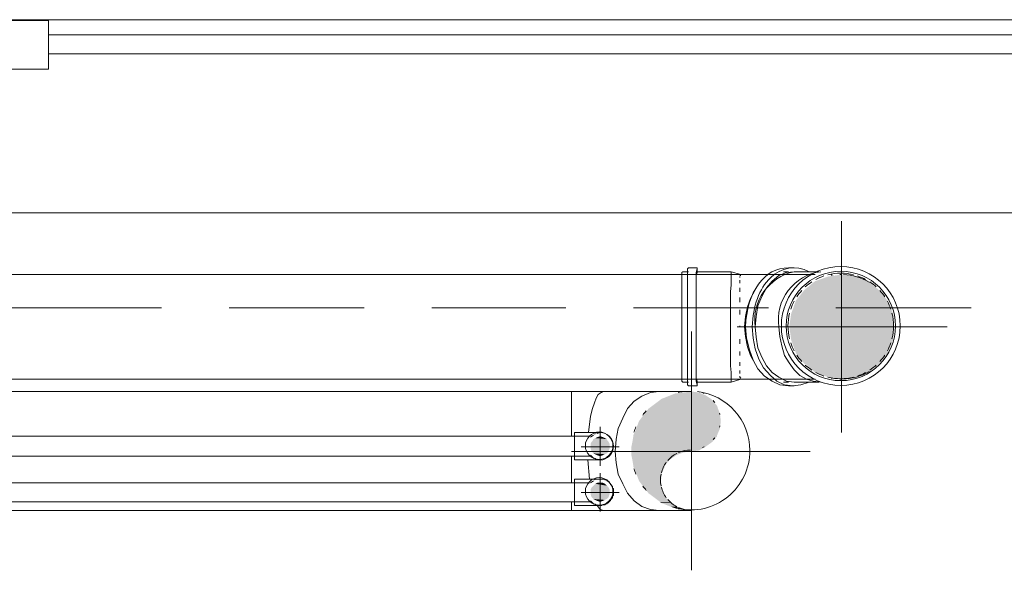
# Model space of a CAD drawing. Header units: millimetres. Extents: x 352 to 350573, y -22 to 37733.
# Tile 148 of 214: x 99817 to 101876, y 21510 to 22662. Entities that reach past the tile are written whole.
import ezdxf

# ---------------------------------------------------------------- set-up
doc = ezdxf.new("R2010")
doc.units = ezdxf.units.MM
for name, color, linetype in [('PDF$_83$-$Floor$Plan$-$В_Этаж$02_Сводный$M-HVAC-DUCT', 5, 'Continuous'), ('PDF$_83$-$Floor$Plan$-$В_Этаж$02_Сводный$M-HVAC-DUCT-CNTR', 5, 'Continuous'), ('PDF$_83$-$Floor$Plan$-$В_Этаж$02_Сводный$P-PIPE', 3, 'Continuous')]:
    doc.layers.add(name, color=color, linetype=linetype)
for name, color, linetype, true_color in [('PDF$_83$-$Floor$Plan$-$В_Этаж$02_Сводный$M-HVAC-DUCT-ANNO', 70, 'Continuous', 0x7fff00), ('PDF$_83$-$Floor$Plan$-$В_Этаж$02_Сводный$P-PIPE-CNTR', 150, 'Continuous', 0x007fff), ('PDF$_83$new_ifc_RVT-1-В_Этаж$02_Сводный$A-DETL-MBND', 7, 'Continuous', 0xbababa), ('PDF$_83$new_ifc_RVT-1-В_Этаж$02_Сводный$A-GENM', 7, 'Continuous', 0xdd6e6e), ('PDF$_83$new_ifc_RVT-1-В_Этаж$02_Сводный$A-GLAZ', 7, 'Continuous', 0xdddd6e)]:
    doc.layers.add(name, color=color, linetype=linetype, true_color=true_color)

msp = doc.modelspace()

# ---------------------------------------------------------------- linework, layer by layer
at = {"layer": 'PDF$_83$-$Floor$Plan$-$В_Этаж$02_Сводный$M-HVAC-DUCT', "lineweight": 0}
for points in [[(101221.8, 21884), (101154.1, 21884), (101038.7, 21884), (100971.1, 21884), (99031.7, 21884), (99031.7, 21790.5), (99031.7, 21884), (98964.1, 21884), (98848.7, 21884), (98781, 21884), (98761.2, 21882), (98741.3, 21878), (98721.4, 21870.1), (98703.5, 21858.1), (98689.5, 21844.2), (98675.6, 21828.3), (98667.7, 21808.4), (98659.7, 21788.5)], [(101006.9, 21798.4), (101010.9, 21832.3), (101014.9, 21848.2), (101018.9, 21860.1), (101022.8, 21870.1), (101026.8, 21878), (101032.8, 21882), (101038.7, 21884)], [(101154.1, 21635.3), (101136.2, 21637.3), (101118.3, 21643.3), (101102.4, 21655.2), (101088.5, 21671.1), (101078.5, 21691), (101068.6, 21710.9), (101064.6, 21734.8), (101062.6, 21758.7), (101064.6, 21784.5), (101068.6, 21806.4), (101078.5, 21828.3), (101088.5, 21848.2), (101102.4, 21864.1), (101118.3, 21874), (101136.2, 21882), (101154.1, 21884)], [(101008.9, 21701), (101004.9, 21740.8)], [(98715.4, 21653.2), (98731.3, 21645.3), (98747.2, 21639.3), (98763.1, 21635.3), (98781, 21635.3), (98848.7, 21635.3), (98964.1, 21635.3), (99031.7, 21635.3), (99031.7, 21653.2), (99031.7, 21635.3), (100971.1, 21635.3), (101038.7, 21635.3), (101154.1, 21635.3), (101221.8, 21635.3)], [(101038.7, 21635.3), (101030.8, 21637.3), (101024.8, 21645.3)]]:
    msp.add_lwpolyline(points, dxfattribs=at)
for points in [[(100971.1, 21790.5), (100971.1, 21884)], [(100971.1, 21693), (100971.1, 21748.7)], [(100971.1, 21635.3), (100971.1, 21653.2)]]:
    msp.add_lwpolyline(points, close=True, dxfattribs=at)
at = {"layer": 'PDF$_83$-$Floor$Plan$-$В_Этаж$02_Сводный$M-HVAC-DUCT-ANNO', "color": 5, "lineweight": 0}
msp.add_lwpolyline([(101194, 21638.9, 0.477107), (101344.2, 21760.5, 0.38063), (101234.3, 21884)], format="xyb", dxfattribs=at)
for centre, radius, start, end in [((101219.9, 21760.5), 124.3, 96.6467, 102.0246), ((101219.9, 21824.2), 62.7, 62.8308, 66.6923), ((101219.9, 21824.2), 62.7, 36.2003, 40.5833), ((101219.9, 21760.5), 124.3, 137.9772, 143.3551), ((101219.9, 21824.2), 62.7, 11.0028, 13.6282), ((101219.9, 21760.5), 124.3, 156.6429, 162.0211), ((101219.9, 21824.2), 62.7, 346.3718, 348.9972), ((101219.9, 21824.2), 62.7, 319.4167, 323.7997), ((101219.9, 21824.2), 62.7, 293.3077, 297.1692), ((101219.9, 21698.9), 62.7, 117.1692, 139.4165), ((101219.9, 21698.9), 62.7, 90, 113.3075), ((101219.9, 21698.9), 62.7, 143.8001, 166.3714), ((101219.9, 21760.5), 124.3, 197.9789, 203.3571), ((101219.9, 21698.9), 62.7, 168.9972, 191.0028), ((101219.9, 21760.5), 124.3, 216.6449, 222.0228), ((101219.9, 21698.9), 62.7, 193.6286, 216.1999), ((101219.9, 21698.9), 62.7, 220.5835, 242.8308), ((101219.9, 21698.9), 62.7, 246.6925, 270)]:
    msp.add_arc(centre, radius, start, end, dxfattribs=at)
at = {"layer": 'PDF$_83$-$Floor$Plan$-$В_Этаж$02_Сводный$M-HVAC-DUCT-ANNO', "transparency": 33554559}
for points in [[(101158.1, 21868.1), (101265.5, 21866.1), (101156.1, 21866.1)], [(101178, 21876), (101263.5, 21868.1), (101158.1, 21868.1)], [(101263.5, 21868.1), (101158.1, 21868.1), (101265.5, 21866.1)], [(101187.9, 21880), (101251.6, 21876), (101178, 21876)], [(101251.6, 21876), (101178, 21876), (101263.5, 21868.1)], [(101205.8, 21882), (101241.6, 21880), (101187.9, 21880)], [(101241.6, 21880), (101187.9, 21880), (101251.6, 21876)], [(101221.8, 21884), (101237.7, 21882), (101205.8, 21882)], [(101237.7, 21882), (101205.8, 21882), (101241.6, 21880)], [(101132.2, 21848.2), (101281.4, 21838.2), (101124.3, 21838.2)], [(101140.2, 21854.1), (101277.4, 21848.2), (101132.2, 21848.2)], [(101277.4, 21848.2), (101132.2, 21848.2), (101281.4, 21838.2)], [(101156.1, 21866.1), (101275.5, 21854.1), (101140.2, 21854.1)], [(101275.5, 21854.1), (101140.2, 21854.1), (101277.4, 21848.2)], [(101265.5, 21866.1), (101156.1, 21866.1), (101275.5, 21854.1)], [(101124.3, 21838.2), (101283.4, 21822.3), (101112.3, 21822.3)], [(101281.4, 21838.2), (101124.3, 21838.2), (101283.4, 21822.3)], [(101106.4, 21806.4), (101275.5, 21792.5), (101100.4, 21792.5)], [(101112.3, 21822.3), (101281.4, 21806.4), (101106.4, 21806.4)], [(101281.4, 21806.4), (101106.4, 21806.4), (101275.5, 21792.5)], [(101283.4, 21822.3), (101112.3, 21822.3), (101281.4, 21806.4)], [(101100.4, 21790.5), (101265.5, 21778.6), (101098.4, 21778.6)], [(101275.5, 21792.5), (101100.4, 21792.5), (101275.5, 21790.5)], [(101100.4, 21792.5), (101275.5, 21790.5), (101100.4, 21790.5)], [(101275.5, 21790.5), (101100.4, 21790.5), (101265.5, 21778.6)], [(101098.4, 21778.6), (101251.6, 21768.6), (101096.4, 21768.6)], [(101251.6, 21768.6), (101096.4, 21768.6), (101237.7, 21760.7)], [(101096.4, 21768.6), (101237.7, 21760.7), (101096.4, 21760.7)], [(101265.5, 21778.6), (101098.4, 21778.6), (101251.6, 21768.6)], [(101237.7, 21760.7), (101096.4, 21760.7), (101221.8, 21758.7)], [(101096.4, 21760.7), (101221.8, 21758.7), (101096.4, 21758.7)], [(101221.8, 21758.7), (101096.4, 21758.7), (101205.8, 21756.7)], [(101096.4, 21758.7), (101205.8, 21756.7), (101096.4, 21756.7)], [(101205.8, 21756.7), (101096.4, 21756.7), (101189.9, 21750.7)], [(101096.4, 21756.7), (101189.9, 21750.7), (101096.4, 21750.7)], [(101189.9, 21750.7), (101096.4, 21750.7), (101176, 21740.8)], [(101096.4, 21750.7), (101176, 21740.8), (101098.4, 21740.8)], [(101176, 21740.8), (101098.4, 21740.8), (101166.1, 21728.8)], [(101098.4, 21740.8), (101166.1, 21728.8), (101100.4, 21728.8)], [(101166.1, 21728.8), (101100.4, 21728.8), (101166.1, 21726.8)], [(101100.4, 21728.8), (101166.1, 21726.8), (101100.4, 21726.8)], [(101166.1, 21726.8), (101100.4, 21726.8), (101160.1, 21712.9)], [(101100.4, 21726.8), (101160.1, 21712.9), (101106.4, 21712.9)], [(101160.1, 21712.9), (101106.4, 21712.9), (101158.1, 21697)], [(101106.4, 21712.9), (101158.1, 21697), (101112.3, 21697)], [(101158.1, 21697), (101112.3, 21697), (101160.1, 21681.1)], [(101112.3, 21697), (101160.1, 21681.1), (101124.3, 21681.1)], [(101160.1, 21681.1), (101124.3, 21681.1), (101164.1, 21671.1)], [(101124.3, 21681.1), (101164.1, 21671.1), (101132.2, 21671.1)], [(101164.1, 21671.1), (101132.2, 21671.1), (101166.1, 21665.2)], [(101132.2, 21671.1), (101166.1, 21665.2), (101140.2, 21665.2)], [(101166.1, 21665.2), (101140.2, 21665.2), (101176, 21653.2)], [(101140.2, 21665.2), (101176, 21653.2), (101156.1, 21653.2)], [(101176, 21653.2), (101156.1, 21653.2), (101178, 21651.2)], [(101156.1, 21653.2), (101178, 21651.2), (101158.1, 21651.2)], [(101178, 21651.2), (101158.1, 21651.2), (101187.9, 21643.3)], [(101158.1, 21651.2), (101187.9, 21643.3), (101178, 21643.3)], [(101178, 21643.3), (101189.9, 21639.3), (101199.9, 21639.3)], [(101178, 21643.3), (101187.9, 21643.3), (101199.9, 21639.3)], [(101189.9, 21639.3), (101199.9, 21639.3), (101205.8, 21637.3)]]:
    msp.add_solid(points, dxfattribs=at)
at = {"layer": 'PDF$_83$-$Floor$Plan$-$В_Этаж$02_Сводный$M-HVAC-DUCT-CNTR', "lineweight": 0}
for points in [[(101221.8, 21510), (101221.8, 22009.3)], [(100971.1, 21758.7), (101470.4, 21758.7)]]:
    msp.add_lwpolyline(points, dxfattribs=at)
at = {"layer": 'PDF$_83$-$Floor$Plan$-$В_Этаж$02_Сводный$P-PIPE', "color": 22, "lineweight": 0, "true_color": 0xdd3700}
for points in [[(98484.7, 21909.8), (101325.2, 21909.8), (101305.3, 21903.9), (101233.7, 21903.9), (101233.7, 21897.9), (101233.7, 21895.9), (101233.7, 21897.9), (101231.7, 21905.9), (101231.7, 21917.8), (101231.7, 21933.7), (101231.7, 21951.6), (101231.7, 21973.5), (101231.7, 21995.4), (101231.7, 22019.2), (101231.7, 22043.1), (101231.7, 22065), (101231.7, 22086.9), (101231.7, 22104.8), (101231.7, 22120.7), (101231.7, 22132.6), (101233.7, 22140.6), (101233.7, 22142.6), (101233.7, 22140.6), (101233.7, 22134.6), (101233.7, 22132.6), (101231.7, 22126.7), (101231.7, 22116.7), (101231.7, 22104.8), (101231.7, 22086.9), (101231.7, 22069)], [(101233.7, 22142.6), (101215.8, 22142.6), (101213.8, 22140.6), (101213.8, 22136.6), (101213.8, 22126.7), (101213.8, 22114.7), (101213.8, 22098.8), (101213.8, 22080.9), (101213.8, 22061), (101213.8, 22041.1), (101213.8, 22019.2), (101213.8, 21995.4), (101213.8, 21971.5), (101213.8, 21949.6), (101213.8, 21931.7), (101213.8, 21915.8), (101213.8, 21905.9), (101213.8, 21897.9), (101215.8, 21895.9), (101233.7, 21895.9)], [(101233.7, 22134.6), (101305.3, 22134.6), (101325.2, 22128.6), (98484.7, 22128.6), (98504.6, 22134.6), (98576.2, 22134.6)], [(101215.8, 22134.6), (101203.8, 22134.6), (101201.9, 22132.6), (101201.9, 22126.7), (101201.9, 22118.7), (101201.9, 22106.8), (101201.9, 22092.8), (101201.9, 22076.9), (101201.9, 22059), (101201.9, 22039.1), (101201.9, 22019.2), (101201.9, 21997.4), (101201.9, 21975.5), (101201.9, 21955.6), (101201.9, 21937.7), (101201.9, 21923.8), (101201.9, 21913.8), (101201.9, 21905.9), (101203.8, 21903.9), (101215.8, 21903.9)], [(101305.3, 22134.6), (101305.3, 22132.6), (101305.3, 22126.7), (101305.3, 22118.7), (101305.3, 22106.8), (101303.3, 22092.8), (101303.3, 22076.9), (101303.3, 22059), (101303.3, 22039.1), (101303.3, 22019.2), (101303.3, 21997.4), (101303.3, 21975.5), (101303.3, 21955.6), (101303.3, 21937.7), (101305.3, 21923.8), (101305.3, 21913.8), (101305.3, 21905.9), (101305.3, 21903.9)], [(101325.2, 22126.7), (101323.2, 22126.7)], [(101323.2, 22124.7), (101323.2, 22122.7)], [(101323.2, 22116.7), (101323.2, 22110.7)], [(101325.2, 22128.6), (101327.2, 22128.6), (101331.2, 22128.6), (101335.1, 22128.6), (101341.1, 22128.6), (101345.1, 22128.6), (101349.1, 22128.6), (101355, 22128.6), (101359, 22128.6), (101363, 22128.6), (101367, 22128.6), (101370.9, 22128.6), (101376.9, 22128.6), (101380.9, 22128.6), (101384.9, 22128.6), (101388.8, 22128.6), (101392.8, 22128.6), (101394.8, 22128.6), (101398.8, 22128.6), (101402.8, 22128.6), (101406.7, 22128.6), (101408.7, 22128.6), (101480.3, 22128.6)], [(101516.1, 22126.7), (101516.1, 22126.7)], [(101516.1, 22126.7), (101516.1, 22126.7)], [(101518.1, 22126.7), (101518.1, 22126.7)], [(101518.1, 22126.7), (101518.1, 22126.7)], [(101532.1, 22128.6), (101534.1, 22128.6), (101536, 22128.6)], [(101323.2, 22100.8), (101323.2, 22092.8)], [(101323.2, 22080.9), (101323.2, 22071)], [(101323.2, 22055), (101323.2, 22045.1)], [(101323.2, 22021.2), (101323.2, 22019.2)], [(101323.2, 21993.4), (101323.2, 21983.4)], [(101231.7, 21969.5), (101231.7, 21951.6), (101231.7, 21935.7), (101231.7, 21921.8), (101231.7, 21911.8), (101233.7, 21905.9), (101233.7, 21903.9)], [(101323.2, 21967.5), (101323.2, 21959.6)], [(101323.2, 21945.6), (101323.2, 21937.7)], [(101323.2, 21927.7), (101323.2, 21921.8)], [(101323.2, 21915.8), (101323.2, 21913.8), (101325.2, 21911.8)], [(101480.3, 21909.8), (101408.7, 21909.8), (101404.8, 21909.8), (101400.8, 21909.8), (101396.8, 21909.8), (101394.8, 21909.8), (101390.8, 21909.8), (101386.9, 21909.8), (101382.9, 21909.8), (101378.9, 21909.8), (101374.9, 21909.8), (101368.9, 21909.8), (101365, 21909.8), (101361, 21909.8), (101357, 21909.8), (101353, 21909.8), (101347.1, 21909.8), (101343.1, 21909.8), (101339.1, 21909.8), (101333.1, 21909.8), (101329.2, 21909.8), (101327.2, 21909.8), (101325.2, 21909.8)], [(101516.1, 21911.8), (101516.1, 21911.8)], [(101516.1, 21911.8), (101516.1, 21911.8)], [(101518.1, 21911.8), (101518.1, 21911.8)], [(101518.1, 21911.8), (101518.1, 21911.8)], [(101536, 21909.8), (101534.1, 21909.8), (101532.1, 21909.8)]]:
    msp.add_lwpolyline(points, dxfattribs=at)
for points in [[(101658.6, 22021.1, 1), (101409.9, 22021.1, 1), (101658.6, 22021.1)], [(101427.1, 22047.9, 0.061316), (101423.8, 22021.1, 0.061316), (101427.1, 21994.4)], [(101641.3, 21994.4, 0.061316), (101644.6, 22021.1, 0.061316), (101641.3, 22047.9)]]:
    msp.add_lwpolyline(points, format="xyb", dxfattribs=at)
for points in [[(101419.9, 22021.1, 1), (101648.6, 22021.1, 1)], [(101436.6, 22134.6), (101420.7, 22132.6), (101404.8, 22126.7), (101390.8, 22114.7), (101378.9, 22100.8), (101368.9, 22082.9), (101361, 22063), (101357, 22041.1), (101355, 22019.2, -0.392646)], [(101492.3, 22134.6, 0.419562), (101404.8, 22019.2, -0.419562)]]:
    msp.add_lwpolyline(points, format="xyb", close=True, dxfattribs=at)
for points in [[(101424.6, 22142.6), (101436.6, 22142.6)], [(101414.7, 22134.6), (101424.6, 22134.6)], [(101436.6, 22134.6), (101488.3, 22134.6)], [(101514.2, 22128.6), (101516.1, 22126.7)], [(101333.1, 22019.2), (101335.1, 22041.1), (101339.1, 22061), (101345.1, 22078.9), (101355, 22096.8), (101345.1, 22078.9), (101339.1, 22061), (101335.1, 22041.1), (101333.1, 22019.2), (101335.1, 21999.4), (101339.1, 21977.5), (101345.1, 21959.6), (101355, 21941.7), (101345.1, 21959.6), (101339.1, 21977.5), (101335.1, 21999.4)], [(101424.6, 21895.9), (101406.7, 21897.9), (101390.8, 21905.9), (101374.9, 21915.8), (101361, 21931.7), (101351, 21949.6), (101343.1, 21971.5), (101337.1, 21995.4), (101335.1, 22019.2), (101337.1, 21995.4), (101343.1, 21971.5), (101351, 21949.6), (101361, 21931.7), (101374.9, 21915.8), (101390.8, 21905.9), (101406.7, 21897.9), (101424.6, 21895.9), (101436.6, 21895.9)], [(101468.4, 21903.9), (101450.5, 21897.9), (101434.6, 21895.9), (101416.7, 21897.9), (101400.8, 21905.9), (101386.9, 21917.8), (101372.9, 21933.7), (101363, 21951.6), (101355, 21973.5), (101351, 21995.4), (101349.1, 22019.2), (101351, 21995.4), (101355, 21973.5), (101363, 21951.6), (101372.9, 21933.7), (101386.9, 21917.8), (101400.8, 21905.9), (101416.7, 21897.9), (101434.6, 21895.9), (101450.5, 21897.9)], [(101436.6, 21903.9), (101420.7, 21905.9), (101404.8, 21913.8), (101390.8, 21923.8), (101378.9, 21937.7), (101368.9, 21955.6), (101361, 21975.5), (101357, 21997.4), (101355, 22019.2), (101357, 21997.4), (101361, 21975.5), (101368.9, 21955.6), (101378.9, 21937.7), (101390.8, 21923.8), (101404.8, 21913.8), (101420.7, 21905.9), (101436.6, 21903.9), (101488.3, 21903.9)], [(101492.3, 21903.9), (101476.4, 21905.9), (101462.4, 21909.8), (101448.5, 21917.8), (101436.6, 21929.7), (101426.6, 21943.7), (101416.7, 21959.6), (101410.7, 21979.5), (101406.7, 21999.4), (101404.8, 22019.2), (101406.7, 21999.4), (101410.7, 21979.5), (101416.7, 21959.6), (101426.6, 21943.7), (101436.6, 21929.7), (101448.5, 21917.8), (101462.4, 21909.8), (101476.4, 21905.9)], [(101516.1, 21911.8), (101514.2, 21911.8)], [(101424.6, 21903.9), (101414.7, 21903.9)]]:
    msp.add_lwpolyline(points, close=True, dxfattribs=at)
at = {"layer": 'PDF$_83$-$Floor$Plan$-$В_Этаж$02_Сводный$P-PIPE', "color": 150, "lineweight": 0, "true_color": 0x007fff}
for points in [[(101008.9, 21790.5), (98212.1, 21790.5)], [(101024.8, 21796.5), (101030.8, 21798.4), (100977.1, 21798.4), (100977.1, 21768.6), (100977.1, 21740.8), (101030.8, 21740.8), (101024.8, 21742.7)], [(101010.9, 21788.5), (101016.9, 21792.5)], [(101018.9, 21794.5), (101022.8, 21796.5)], [(98212.1, 21748.7), (101008.9, 21748.7)], [(101016.9, 21744.7), (101010.9, 21750.7)], [(101022.8, 21742.7), (101018.9, 21744.7)]]:
    msp.add_lwpolyline(points, dxfattribs=at)
msp.add_lwpolyline([(101057.8, 21770.5, 1), (101000.1, 21770.5, 1)], format="xyb", close=True, dxfattribs=at)
at = {"layer": 'PDF$_83$-$Floor$Plan$-$В_Этаж$02_Сводный$P-PIPE', "color": 220, "lineweight": 0, "true_color": 0xff00bf}
msp.add_lwpolyline([(101057.8, 21675, 1), (101000.1, 21675, 1)], format="xyb", close=True, dxfattribs=at)
for points in [[(101008.9, 21693), (98212.1, 21693)], [(101010.9, 21693), (101016.9, 21697)], [(101018.9, 21699), (101022.8, 21701)], [(101024.8, 21701), (101030.8, 21701)], [(98212.1, 21653.2), (101008.9, 21653.2)], [(101016.9, 21649.3), (101010.9, 21655.2)], [(101022.8, 21647.3), (101018.9, 21649.3)], [(101030.8, 21645.3), (101024.8, 21647.3)]]:
    msp.add_lwpolyline(points, dxfattribs=at)
msp.add_lwpolyline([(100977.1, 21645.3), (101030.8, 21645.3), (101032.8, 21645.3), (101034.8, 21645.3), (101034.8, 21647.3), (101036.8, 21647.3), (101038.7, 21647.3), (101040.7, 21647.3), (101042.7, 21649.3), (101044.7, 21649.3), (101046.7, 21651.2), (101048.7, 21651.2), (101048.7, 21653.2), (101050.7, 21653.2), (101050.7, 21655.2), (101052.7, 21655.2), (101052.7, 21657.2), (101054.7, 21659.2), (101054.7, 21661.2), (101056.7, 21661.2), (101056.7, 21663.2), (101056.7, 21665.2), (101058.6, 21667.2), (101058.6, 21669.1), (101058.6, 21671.1), (101058.6, 21673.1), (101058.6, 21675.1), (101058.6, 21677.1), (101058.6, 21679.1), (101058.6, 21681.1), (101056.7, 21681.1), (101056.7, 21683.1), (101056.7, 21685.1), (101054.7, 21687.1), (101054.7, 21689), (101052.7, 21689), (101052.7, 21691), (101050.7, 21693), (101050.7, 21695), (101048.7, 21695), (101046.7, 21697), (101044.7, 21697), (101044.7, 21699), (101042.7, 21699), (101040.7, 21699), (101040.7, 21701), (101038.7, 21701), (101036.8, 21701), (101034.8, 21701), (101032.8, 21701), (101030.8, 21701), (100977.1, 21701), (100977.1, 21673.1)], close=True, dxfattribs=at)
at = {"layer": 'PDF$_83$-$Floor$Plan$-$В_Этаж$02_Сводный$P-PIPE', "color": 22, "lineweight": 0, "true_color": 0xdd3700}
for centre, radius, start, end in [((101534.2, 22021.1), 110.4, 108.5669, 118.1086), ((101534.2, 22021.1), 110.4, 75.9649, 104.0351), ((101536, 22016.5), 112.2, 59.0432, 87.9481), ((101534.2, 22021.1), 110.4, 61.8914, 71.4331), ((101534.2, 22021.1), 110.4, 137.7412, 146.5796), ((101534.2, 22021.1), 110.4, 123.4204, 132.2588), ((101534.2, 22021.1), 110.4, 47.7412, 56.5796), ((101534.2, 22021.1), 110.4, 33.4204, 42.2588), ((101534.2, 22021.1), 110.4, 151.8914, 161.4331), ((101534.2, 22021.1), 110.4, 18.5669, 28.1086), ((101534.2, 22021.1), 110.4, 198.5669, 208.1086), ((101534.2, 22021.1), 110.4, 331.8914, 341.4331), ((101534.2, 22021.1), 110.4, 213.4204, 222.2588), ((101534.2, 22021.1), 110.4, 317.7412, 326.5796), ((101534.2, 22021.1), 110.4, 227.7412, 236.5796), ((101534.2, 22021.1), 110.4, 303.4204, 312.2588), ((101534.2, 22021.1), 110.4, 241.8914, 251.4331), ((101534.2, 22021.1), 110.4, 255.9649, 284.0351), ((101535, 22026), 116.2, 271.5094, 300.3814), ((101534.2, 22021.1), 110.4, 288.5669, 298.1086)]:
    msp.add_arc(centre, radius, start, end, dxfattribs=at)
at = {"layer": 'PDF$_83$-$Floor$Plan$-$В_Этаж$02_Сводный$P-PIPE', "color": 150, "lineweight": 0, "true_color": 0x007fff}
msp.add_arc((101029.9, 21769.6), 28.9, 271.693, 88.307, dxfattribs=at)
at = {"layer": 'PDF$_83$-$Floor$Plan$-$В_Этаж$02_Сводный$P-PIPE', "color": 22, "lineweight": 0, "true_color": 0xdd3700}
for centre, major_axis, ratio, start_param, end_param in [((101425.8, 22009.6), (-7.7, 132.9), 0.679677, 6.21015, 7.742253), ((101425.8, 22009.6), (-7.7, 132.9), 0.679677, 6.21015, 7.742253), ((101449.8, 21992.6), (-25, 149.1), 0.654834, 5.846511, 7.566008), ((101449.8, 21992.6), (-25, 149.1), 0.654834, 5.846511, 7.566008)]:
    msp.add_ellipse(centre, major_axis=major_axis, ratio=ratio, start_param=start_param, end_param=end_param, dxfattribs=at)
at = {"layer": 'PDF$_83$-$Floor$Plan$-$В_Этаж$02_Сводный$P-PIPE', "transparency": 33554559}
for points in [[(101480.3, 22114.7), (101613.6, 22096.8), (101458.5, 22096.8)], [(101508.2, 22124.7), (101591.7, 22114.7), (101480.3, 22114.7)], [(101591.7, 22114.7), (101480.3, 22114.7), (101613.6, 22096.8)], [(101536, 22128.6), (101563.9, 22124.7), (101508.2, 22124.7)], [(101563.9, 22124.7), (101508.2, 22124.7), (101591.7, 22114.7)], [(101458.5, 22096.8), (101631.5, 22074.9), (101440.6, 22074.9)], [(101613.6, 22096.8), (101458.5, 22096.8), (101631.5, 22074.9)], [(101440.6, 22074.9), (101643.5, 22047.1), (101430.6, 22047.1)], [(101631.5, 22074.9), (101440.6, 22074.9), (101643.5, 22047.1)], [(101430.6, 22047.1), (101645.4, 22021.2), (101426.6, 22021.2)], [(101643.5, 22047.1), (101430.6, 22047.1), (101645.4, 22021.2)], [(101645.4, 22021.2), (101426.6, 22021.2), (101645.4, 22019.2)], [(101426.6, 22021.2), (101645.4, 22019.2), (101426.6, 22019.2)], [(101645.4, 22019.2), (101426.6, 22019.2), (101643.5, 21991.4)], [(101426.6, 22019.2), (101643.5, 21991.4), (101430.6, 21991.4)], [(101643.5, 21991.4), (101430.6, 21991.4), (101631.5, 21963.5)], [(101430.6, 21991.4), (101631.5, 21963.5), (101440.6, 21963.5)], [(101631.5, 21963.5), (101440.6, 21963.5), (101613.6, 21941.7)], [(101440.6, 21963.5), (101613.6, 21941.7), (101458.5, 21941.7)], [(101613.6, 21941.7), (101458.5, 21941.7), (101460.5, 21941.7)], [(101458.5, 21941.7), (101613.6, 21941.7), (101613.6, 21941.7)], [(101613.6, 21941.7), (101460.5, 21941.7), (101591.7, 21923.8)], [(101460.5, 21941.7), (101591.7, 21923.8), (101480.3, 21923.8)], [(101591.7, 21923.8), (101480.3, 21923.8), (101563.9, 21913.8)], [(101480.3, 21923.8), (101563.9, 21913.8), (101508.2, 21913.8)], [(101508.2, 21913.8), (101514.2, 21911.8), (101557.9, 21911.8)], [(101508.2, 21913.8), (101563.9, 21913.8), (101557.9, 21911.8)], [(101514.2, 21911.8), (101557.9, 21911.8), (101536, 21909.8)], [(101020.8, 21786.5), (101044.7, 21784.5), (101016.9, 21784.5)], [(101024.8, 21788.5), (101040.7, 21786.5), (101020.8, 21786.5)], [(101040.7, 21786.5), (101020.8, 21786.5), (101044.7, 21784.5)], [(101030.8, 21790.5), (101036.8, 21788.5), (101024.8, 21788.5)], [(101036.8, 21788.5), (101024.8, 21788.5), (101040.7, 21786.5)], [(101012.9, 21778.6), (101050.7, 21774.6), (101010.9, 21774.6)], [(101050.7, 21774.6), (101010.9, 21774.6), (101050.7, 21768.6)], [(101010.9, 21774.6), (101050.7, 21768.6), (101010.9, 21768.6)], [(101050.7, 21768.6), (101010.9, 21768.6), (101050.7, 21764.6)], [(101010.9, 21768.6), (101050.7, 21764.6), (101010.9, 21764.6)], [(101050.7, 21764.6), (101010.9, 21764.6), (101048.7, 21758.7)], [(101010.9, 21764.6), (101048.7, 21758.7), (101012.9, 21758.7)], [(101014.9, 21780.5), (101048.7, 21778.6), (101012.9, 21778.6)], [(101048.7, 21778.6), (101012.9, 21778.6), (101050.7, 21774.6)], [(101016.9, 21784.5), (101046.7, 21780.5), (101014.9, 21780.5)], [(101046.7, 21780.5), (101014.9, 21780.5), (101048.7, 21778.6)], [(101044.7, 21784.5), (101016.9, 21784.5), (101046.7, 21780.5)], [(101048.7, 21758.7), (101012.9, 21758.7), (101044.7, 21754.7)], [(101012.9, 21758.7), (101044.7, 21754.7), (101016.9, 21754.7)], [(101044.7, 21754.7), (101016.9, 21754.7), (101040.7, 21752.7)], [(101016.9, 21754.7), (101040.7, 21752.7), (101020.8, 21752.7)], [(101020.8, 21752.7), (101024.8, 21750.7), (101036.8, 21750.7)], [(101020.8, 21752.7), (101040.7, 21752.7), (101036.8, 21750.7)], [(101024.8, 21750.7), (101036.8, 21750.7), (101030.8, 21748.7)], [(101012.9, 21683.1), (101050.7, 21679.1), (101010.9, 21679.1)], [(101016.9, 21687.1), (101048.7, 21683.1), (101012.9, 21683.1)], [(101048.7, 21683.1), (101012.9, 21683.1), (101050.7, 21679.1)], [(101020.8, 21691), (101044.7, 21687.1), (101016.9, 21687.1)], [(101044.7, 21687.1), (101016.9, 21687.1), (101048.7, 21683.1)], [(101024.8, 21693), (101040.7, 21691), (101020.8, 21691)], [(101040.7, 21691), (101020.8, 21691), (101044.7, 21687.1)], [(101030.8, 21693), (101036.8, 21693), (101024.8, 21693)], [(101036.8, 21693), (101024.8, 21693), (101040.7, 21691)], [(101050.7, 21679.1), (101010.9, 21679.1), (101050.7, 21673.1)], [(101010.9, 21679.1), (101050.7, 21673.1), (101010.9, 21673.1)], [(101050.7, 21673.1), (101010.9, 21673.1), (101050.7, 21669.1)], [(101010.9, 21673.1), (101050.7, 21669.1), (101010.9, 21669.1)], [(101050.7, 21669.1), (101010.9, 21669.1), (101048.7, 21663.2)], [(101010.9, 21669.1), (101048.7, 21663.2), (101012.9, 21663.2)], [(101048.7, 21663.2), (101012.9, 21663.2), (101044.7, 21659.2)], [(101012.9, 21663.2), (101044.7, 21659.2), (101016.9, 21659.2)], [(101044.7, 21659.2), (101016.9, 21659.2), (101040.7, 21657.2)], [(101016.9, 21659.2), (101040.7, 21657.2), (101020.8, 21657.2)], [(101020.8, 21657.2), (101024.8, 21655.2), (101036.8, 21655.2)], [(101020.8, 21657.2), (101040.7, 21657.2), (101036.8, 21655.2)], [(101024.8, 21655.2), (101036.8, 21655.2), (101030.8, 21653.2)]]:
    msp.add_solid(points, dxfattribs=at)
at = {"layer": 'PDF$_83$-$Floor$Plan$-$В_Этаж$02_Сводный$P-PIPE-CNTR', "color": 22, "lineweight": 0, "true_color": 0xdd3700}
for points in [[(101536, 21798.4), (101536, 22240)], [(101317.2, 22019.2), (101756.8, 22019.2)]]:
    msp.add_lwpolyline(points, dxfattribs=at)
at = {"layer": 'PDF$_83$-$Floor$Plan$-$В_Этаж$02_Сводный$P-PIPE-CNTR', "lineweight": 0}
for points in [[(101030.8, 21728.8), (101030.8, 21810.4)], [(100991, 21768.6), (101070.6, 21768.6)]]:
    msp.add_lwpolyline(points, dxfattribs=at)
at = {"layer": 'PDF$_83$-$Floor$Plan$-$В_Этаж$02_Сводный$P-PIPE-CNTR', "color": 220, "lineweight": 0, "true_color": 0xff00bf}
for points in [[(101030.8, 21633.3), (101030.8, 21712.9)], [(100991, 21673.1), (101070.6, 21673.1)]]:
    msp.add_lwpolyline(points, dxfattribs=at)
at = {"layer": 'PDF$_83$new_ifc_RVT-1-В_Этаж$02_Сводный$A-DETL-MBND', "lineweight": 0}
for points in [[(99775.6, 22059), (100113.8, 22059)], [(100255, 22059), (100537.5, 22059)], [(100678.7, 22059), (100959.2, 22059)], [(101100.4, 22059), (101382.9, 22059)], [(101524.1, 22059), (101806.6, 22059)]]:
    msp.add_lwpolyline(points, dxfattribs=at)
at = {"layer": 'PDF$_83$new_ifc_RVT-1-В_Этаж$02_Сводный$A-GENM', "lineweight": 0}
msp.add_lwpolyline([(99775.6, 22257.9), (103976.7, 22257.9), (103976.7, 22661.7), (99775.6, 22661.7)], close=True, dxfattribs=at)
at = {"layer": 'PDF$_83$new_ifc_RVT-1-В_Этаж$02_Сводный$A-GLAZ', "lineweight": 0}
msp.add_lwpolyline([(99877.1, 22659.8), (99775.6, 22659.8), (99775.6, 22558.3), (99877.1, 22558.3)], close=True, dxfattribs=at)
at = {"layer": 'PDF$_83$new_ifc_RVT-1-В_Этаж$02_Сводный$A-GLAZ', "color": 9, "lineweight": 0, "true_color": 0xbababa}
for points in [[(103875.3, 22629.9), (99877.1, 22629.9)], [(99877.1, 22590.1), (103875.3, 22590.1)]]:
    msp.add_lwpolyline(points, dxfattribs=at)

doc.saveas('drawing.dxf')
